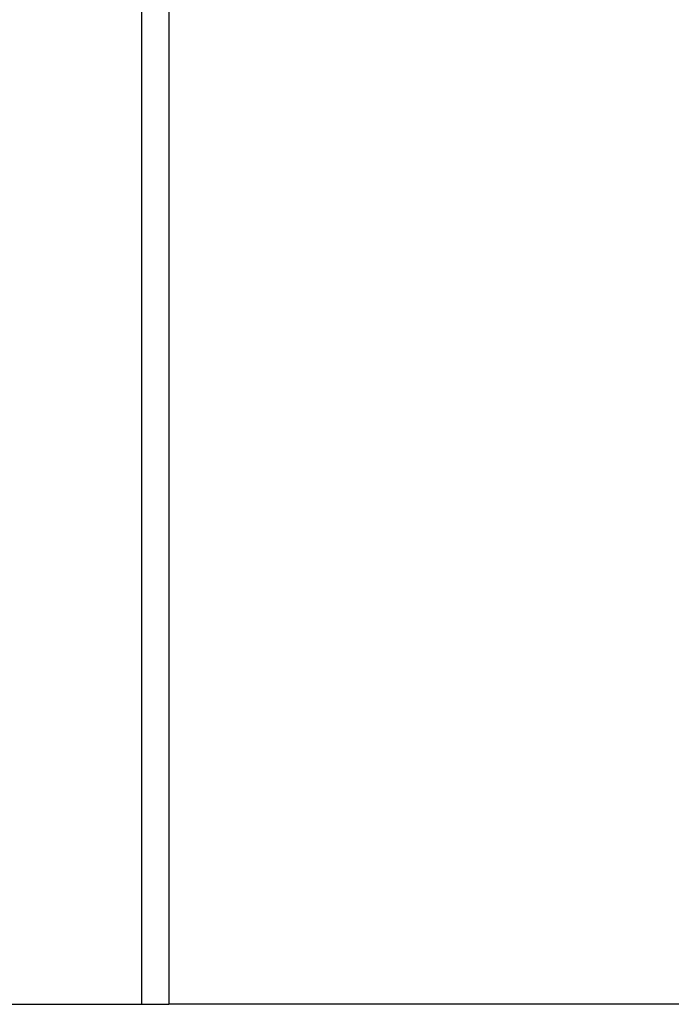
# Model space of a CAD drawing. Header units: millimetres. Extents: x 0 to 420, y 0 to 297.
# Tile 57 of 80: x 305.34 to 308.3, y 201.83 to 206.31. Entities that reach past the tile are written whole.
import ezdxf

# ---------------------------------------------------------------- set-up
doc = ezdxf.new("R2010")
doc.units = ezdxf.units.MM

msp = doc.modelspace()

# ---------------------------------------------------------------- linework, layer by layer
at = {"color": 7, "linetype": 'Continuous', "lineweight": 25}
for p, q in [((305.89066, 233.2057), (305.89066, 201.8307)), ((306.01566, 233.2057), (306.01566, 201.8307)), ((305.09816, 201.8307), (305.89066, 201.8307)), ((305.89066, 201.8307), (306.01566, 201.8307)), ((311.24066, 201.8307), (306.01566, 201.8307))]:
    msp.add_line(p, q, dxfattribs=at)

doc.saveas('drawing.dxf')
